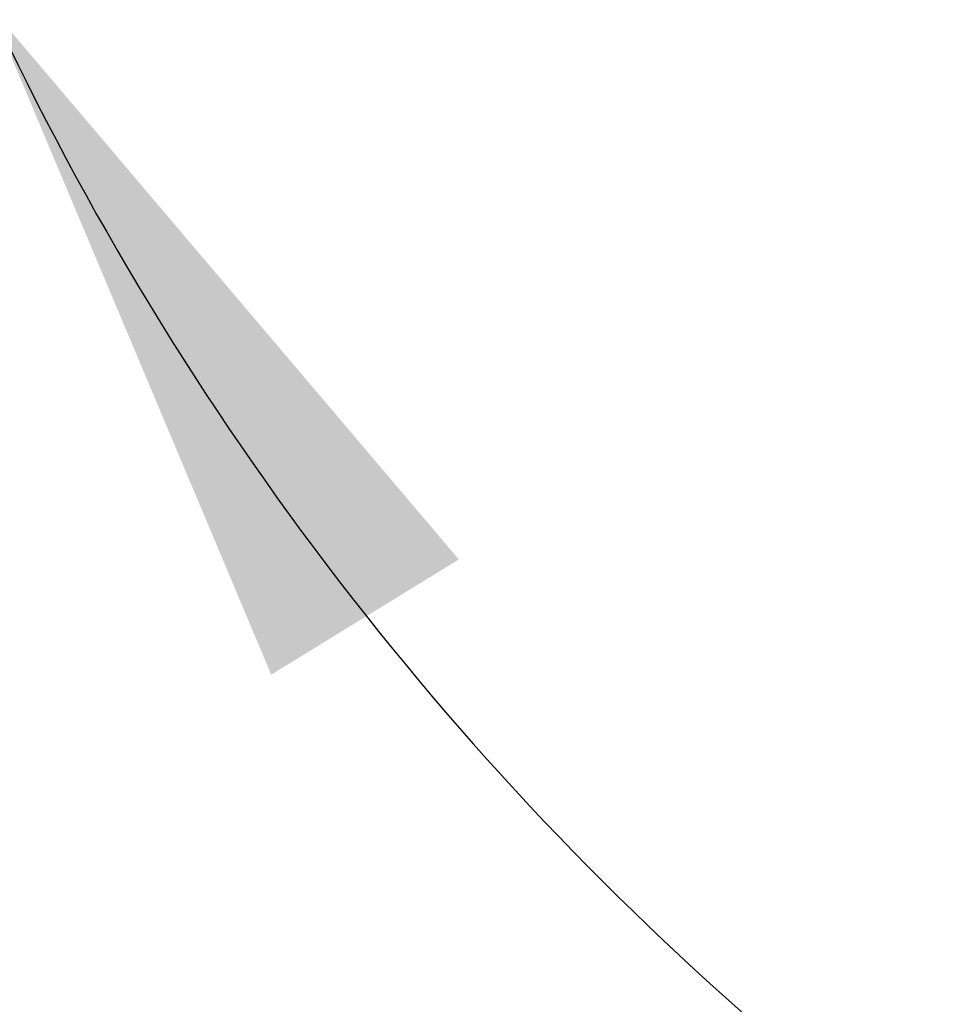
# Model space of a CAD drawing. Header units: inches. Extents: x 0.2 to 10.8, y 0.2 to 8.2.
# Tile 154 of 164: x 5.622 to 5.789, y 5.01 to 5.188. Entities that reach past the tile are written whole.
import ezdxf

# ---------------------------------------------------------------- set-up
doc = ezdxf.new("R2010")
doc.units = ezdxf.units.IN
doc.header["$MEASUREMENT"] = 0
doc.layers.add('DIMENSIONS', color=140, linetype='Continuous')
doc.styles.add('SLDTEXTSTYLE0', font='TXT', dxfattribs={"width": 0.7})
doc.dimstyles.new('SLDDIMSTYLE5', dxfattribs={"dimtxt": 0.084961, "dimasz": 0.13, "dimexe": 0, "dimexo": 0.0625, "dimgap": 0.02124, "dimtad": 0, "dimtih": 1, "dimtoh": 1, "dimdec": 4, "dimlfac": 20, "dimzin": 12, "dimdsep": 46, "dimtxsty": 'SLDTEXTSTYLE0', "dimsah": 1, "dimcen": 0.09, "dimadec": 0, "dimazin": 3, "dimtfac": 1, "dimtdec": 0, "dimtofl": 0, "dimtmove": 0, "dimatfit": 3, "dimfxl": 0, "dimfrac": 2, "dimtolj": 1, "dimtzin": 12, "dimarcsym": 0})

# ---------------------------------------------------------------- blocks, each defined once
blk = doc.blocks.new('_D_17')
at = {"layer": 'DIMENSIONS'}
blk.add_line((5.87819, 5.42631), (5.43904, 5.42631), dxfattribs=at)
for start, end in [(154.8527, 180), (205, 230.1473)]:
    blk.add_arc((6.12166, 5.42631), 0.55763, start, end, dxfattribs=at)
for points in [[(5.56404, 5.42631), (5.59876, 5.55317), (5.55902, 5.55774)], [(5.61628, 5.19064), (5.66729, 5.06941), (5.70137, 5.09034)]]:
    blk.add_solid(points, dxfattribs=at)
at = {"layer": 'DIMENSIONS', "insert": (5.47552, 5.34996), "char_height": 0.083333, "attachment_point": 1, "style": 'SLDTEXTSTYLE0'}
blk.add_mtext('25°', dxfattribs=at)

msp = doc.modelspace()

# ---------------------------------------------------------------- dimensions: what is measured, and where the dimension line sits
at = {"layer": 'DIMENSIONS'}
dim = msp.add_angular_dim_2l(base=(5.5774117, 5.5476993), line1=((5.9281896, 5.426307), (6.1216649, 5.426307)), line2=((5.539574, 5.1548736), (6.1216649, 5.426307)), dimstyle='SLDDIMSTYLE5', dxfattribs=at)
dim.commit()
dim.dimension.update_dxf_attribs({"geometry": '_D_17', "text_midpoint": (5.5762917, 5.3100504), "dimtype": 162})

doc.saveas('drawing.dxf')
